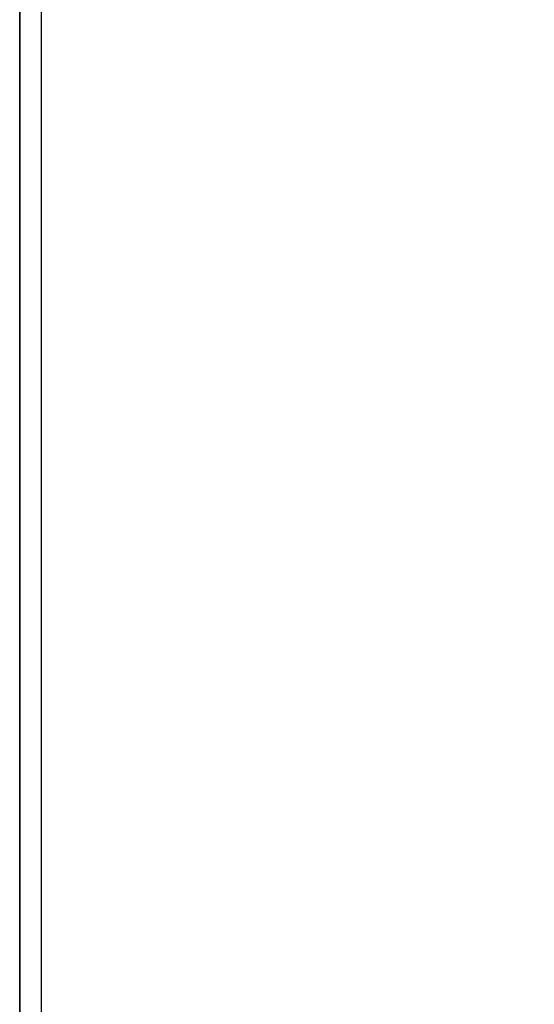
# Model space of a CAD drawing. Extents: x 68 to 125, y 76 to 211.
# Tile 16 of 89: x 76.53 to 78.83, y 119.15 to 123.55. Entities that reach past the tile are written whole.
import ezdxf

# ---------------------------------------------------------------- set-up
doc = ezdxf.new("R2010")
doc.units = 0
doc.layers.add('MAKE2D___U_53EF_U_89C1_U_0', color=7, linetype='CONTINUOUS')

msp = doc.modelspace()

# ---------------------------------------------------------------- linework, layer by layer
at = {"layer": 'MAKE2D___U_53EF_U_89C1_U_0', "color": 7}
for points, knots in [([(76.5323, 76.0118), (76.5323, 76.0118), (76.5323, 174.9972), (76.5323, 174.9972), (76.5323, 174.9972), (76.5323, 76.0118), (76.5323, 76.0118)], [0, 0, 0, 0, 1, 1, 1, 2, 2, 2, 2]), ([(76.6301, 171.8462), (76.6365, 172.0291), (76.6429, 172.212), (76.6494, 172.3949), (76.6542, 172.5318), (76.6757, 172.6201), (76.7055, 172.684), (76.7354, 172.7479), (76.7736, 172.7874), (76.8177, 172.8098), (76.9058, 172.8546), (77.0174, 172.831), (77.1463, 172.7568), (77.2752, 172.6827), (77.4214, 172.5581), (77.586, 172.3796), (77.7507, 172.201), (77.9339, 171.9685), (78.1484, 171.6443), (79.708, 169.2881), (81.2675, 166.9319), (82.827, 164.5757), (84.1082, 162.6401), (84.68, 160.7402), (84.68, 158.419), (84.68, 136.476), (84.68, 114.533), (84.68, 92.59), (84.68, 90.2689), (84.1082, 88.3689), (82.827, 86.4333), (81.2675, 84.0771), (79.708, 81.7209), (78.1484, 79.3647), (77.9339, 79.0405), (77.7507, 78.808), (77.586, 78.6295), (77.4214, 78.4509), (77.2752, 78.3263), (77.1463, 78.2522), (77.0174, 78.1781), (76.9058, 78.1544), (76.8177, 78.1992), (76.7736, 78.2216), (76.7354, 78.2612), (76.7055, 78.325), (76.6757, 78.3889), (76.6542, 78.4772), (76.6494, 78.6142), (76.6429, 78.797), (76.6365, 78.9799), (76.6301, 79.1628), (76.6301, 110.0573), (76.6301, 140.9517), (76.6301, 171.8462), (78.3748, 169.2103), (80.1195, 166.5743), (81.8642, 163.9384), (83.0127, 162.2031), (83.5253, 160.4999), (83.5253, 158.419), (83.5253, 136.476), (83.5253, 114.533), (83.5253, 92.59), (83.5253, 90.5091), (83.0127, 88.8059), (81.8642, 87.0707), (80.1195, 84.4347), (78.3748, 81.7987), (76.6301, 79.1628)], [0, 0, 0, 0, 1, 1, 1, 2, 2, 2, 3, 3, 3, 4, 4, 4, 5, 5, 5, 6, 6, 6, 7, 7, 7, 8, 8, 8, 9, 9, 9, 10, 10, 10, 11, 11, 11, 12, 12, 12, 13, 13, 13, 14, 14, 14, 15, 15, 15, 16, 16, 16, 17, 17, 17, 18, 18, 18, 19, 19, 19, 20, 20, 20, 21, 21, 21, 22, 22, 22, 23, 23, 23, 23])]:
    msp.add_open_spline(points, degree=3, knots=knots, dxfattribs=at)

doc.saveas('drawing.dxf')
